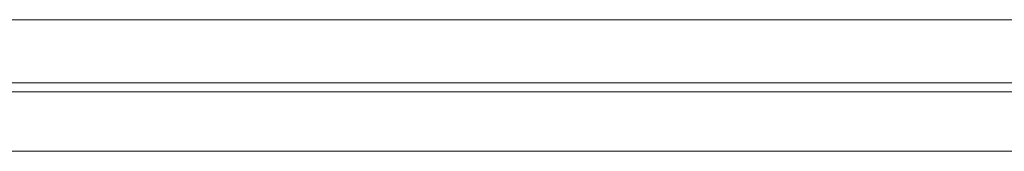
# Model space of a CAD drawing. Header units: millimetres. Extents: x -30280 to 100171, y -17460 to 4378.
# Tile 12 of 136: x -14213 to -13120, y -17084 to -16938. Entities that reach past the tile are written whole.
import ezdxf

# ---------------------------------------------------------------- set-up
doc = ezdxf.new("R2010")
doc.units = ezdxf.units.MM
doc.header["$MEASUREMENT"] = 0
doc.layers.add('Nuevo_08_E_Envans secs', color=7, linetype='Continuous')
doc.layers.add('Nuevo_Ventanas Archicad', color=7, linetype='Continuous')
doc.layers.add('Nuevo_Ventanas Archicad_Pluma_Nº__1', color=7, linetype='Continuous', lineweight=5)

# ---------------------------------------------------------------- blocks, each defined once
blk = doc.blocks.new('Ventana Escaparate 27_2')
at = {"layer": 'Nuevo_Ventanas Archicad_Pluma_Nº__1', "color": 7, "linetype": 'Continuous', "lineweight": 5}
for p, q in [((-2290.7, 66), (2290.7, 66)), ((-2290.7, 0), (2290.7, 0)), ((-2250.7, -10), (2250.7, -10)), ((-2290.7, -80), (2290.7, -80)), ((-2290.7, -80), (2290.7, -80))]:
    blk.add_line(p, q, dxfattribs=at)
blk = doc.blocks.new('Muro_69_1', base_point=(-18974.6, -17084))
at = {"layer": 'Nuevo_Ventanas Archicad', "color": 253, "linetype": 'Continuous', "lineweight": 5, "true_color": 0xa4a4a6, "xscale": -1, "zscale": 1000, "rotation": 180}
blk.add_blockref('Ventana Escaparate 27_2', (-15227.3, -17018), dxfattribs=at)

msp = doc.modelspace()

# ---------------------------------------------------------------- block references
at = {"layer": 'Nuevo_08_E_Envans secs', "color": 7, "lineweight": 20}
msp.add_blockref('Muro_69_1', (-18974.6, -17084), dxfattribs=at)

doc.saveas('drawing.dxf')
